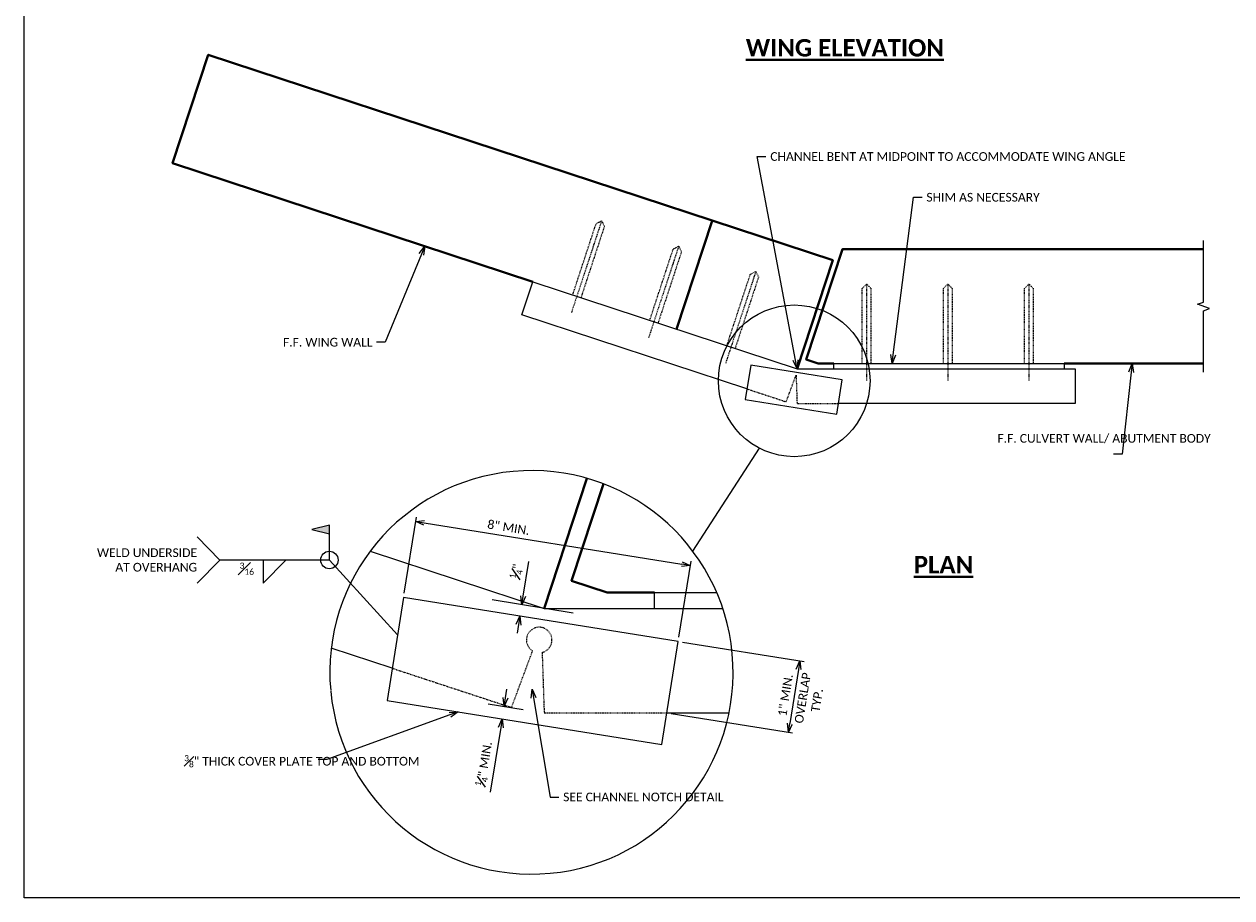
# Model space of a CAD drawing. Extents: x 29 to 1039, y 58 to 310.
# Tile 1 of 4: x 29 to 237, y 58 to 209. Entities that reach past the tile are written whole.
import ezdxf
from ezdxf import colors
from ezdxf.entities.mleader import LeaderData, LeaderLine
from ezdxf.enums import TextEntityAlignment as Align
from ezdxf.math import Vec2, Vec3

# ---------------------------------------------------------------- set-up
doc = ezdxf.new("R2010")
doc.units = 0
doc.header["$MEASUREMENT"] = 0
doc.linetypes.add('Wisdot2', pattern=[0.125, 0.0625, -0.0625])
doc.linetypes.add('Wisdot4', pattern=[0.28125, 0.125, -0.0625, 0.03125, -0.0625])
for name, color, linetype, lineweight in [('B_ANNO', 7, 'Continuous', 18), ('B_ANNO_BREAK', 7, 'Continuous', 18), ('B_ANNO_DIM', 7, 'Continuous', 18), ('B_ANNO_TEXT', 7, 'Continuous', 18), ('B_ANNO_TEXT_TITLE', 7, 'Continuous', 40), ('B_CNTR', 1, 'Wisdot4', 18), ('B_CONC', 1, 'Continuous', 40), ('B_CONC_ABUT', 30, 'Continuous', 40), ('B_DETAIL_HIDDEN', 7, 'Wisdot2', 25), ('B_STEEL', 92, 'Continuous', 18), ('B_STEEL_BOLT', 3, 'Continuous', 18)]:
    doc.layers.add(name, color=color, linetype=linetype, lineweight=lineweight)
doc.layers.add('B_ANNO_NOPLOT', color=47, linetype='Continuous', lineweight=18, plot=False)
doc.styles.add('Annotative', font='calibri.ttf', dxfattribs={"height": 0.0625})
doc.styles.get("Standard").update_dxf_attribs({"font": 'calibri.ttf'})
doc.styles.add('Title', font='calibrib.ttf', dxfattribs={"height": 0.125})
doc.dimstyles.new('Annotative', dxfattribs={"dimscale": 0, "dimtxt": 0.0625, "dimasz": 0.0625, "dimexe": 0.03125, "dimexo": 0.03125, "dimgap": 0.03125, "dimtad": 1, "dimdec": 3, "dimzin": 3, "dimdsep": 46, "dimlunit": 4, "dimtxsty": 'Standard', "dimblk": 'OPEN30', "dimcen": 0.03125, "dimaunit": 1, "dimadec": 0, "dimazin": 3, "dimtfac": 0.75, "dimtdec": 3, "dimtofl": 0, "dimtmove": 0, "dimatfit": 3, "dimldrblk": 'OPEN30', "dimfxl": 1, "dimtfill": 1, "dimfrac": 1, "dimtolj": 1, "dimtzin": 0, "dimarcsym": 0})

# ---------------------------------------------------------------- blocks, each defined once
blk = doc.blocks.new('PLAN_ADHESIVE_ANCHOR')
at = {"layer": 'B_CNTR'}
blk.add_line((0, 13.68), (0, -2.92), dxfattribs=at)
at = {"layer": 'B_DETAIL_HIDDEN'}
blk.add_lwpolyline([(-0.75, 0), (-0.75, 12.94), (-0.01, 13.68), (0.01, 13.68), (0.75, 12.94), (0.75, 0)], dxfattribs=at)
blk = doc.blocks.new('*U34')
at = {"layer": 'B_ANNO_NOPLOT', "flags": 128}
blk.add_lwpolyline([(0, 0), (0, 252), (323.9277, 252), (323.9277, 238.8552), (378, 238.8552), (378, 40.4996), (316.5708, 40.4996), (316.5708, 0)], close=True, dxfattribs=at)
at = {"layer": 'B_STEEL_BOLT', "rotation": 341.7966164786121}
for p in [(95.3454, 103.7202), (108.6447, 99.3467), (121.9441, 94.9732)]:
    blk.add_blockref('PLAN_ADHESIVE_ANCHOR', p, dxfattribs=at)
at = {"layer": 'B_STEEL_BOLT'}
for p in [(145.3435, 92.1396), (159.3435, 92.1396), (173.3435, 92.1396)]:
    blk.add_blockref('PLAN_ADHESIVE_ANCHOR', p, dxfattribs=at)
blk = doc.blocks.new('_Open30')
at = {"color": 0, "linetype": 'ByBlock', "lineweight": -2}
for p, q in [((-1, 0.27), (0, 0)), ((0, 0), (-1, -0.27)), ((0, 0), (-1, 0))]:
    blk.add_line(p, q, dxfattribs=at)
blk = doc.blocks.new('*D23')
at = {"layer": 'B_ANNO_DIM', "color": 0, "lineweight": -2, "transparency": 16777216}
for p, q in [((65.57, 52.54), (67.67, 65.63)), ((69.03, 64.65), (113.45, 57.53)), ((112.95, 44.95), (115.05, 58.04))]:
    blk.add_line(p, q, dxfattribs=at)
at = {"layer": 'Defpoints', "color": 0, "transparency": 16777216}
for p in [(114.93, 57.3), (65.45, 51.8), (112.83, 44.21)]:
    blk.add_point(p, dxfattribs=at)
at = {"layer": 'B_ANNO_DIM', "color": 0, "lineweight": -2, "transparency": 16777216, "xscale": 1.5, "yscale": 1.5, "zscale": 1.5}
for p, rotation in [((67.55, 64.89), 170.8983082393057), ((114.93, 57.3), 350.8983082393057)]:
    blk.add_blockref('_Open30', p, dxfattribs=dict(at, rotation=rotation))
at = {"layer": 'B_ANNO_DIM', "color": 0, "transparency": 16777216, "insert": (83.57, 63.86), "char_height": 1.5, "attachment_point": 5, "rotation": 350.8983, "bg_fill": 3, "box_fill_scale": 1.25, "bg_fill_color": 256, "bg_fill_true_color": 13158600, "bg_fill_transparency": 0}
blk.add_mtext('\\A1;8" MIN.', dxfattribs=at)
blk = doc.blocks.new('*D24')
at = {"layer": 'B_ANNO_DIM', "color": 0, "lineweight": -2, "transparency": 16777216}
for p, q in [((113.58, 44.09), (134.55, 40.73)), ((133.57, 39.37), (132.08, 30.04)), ((111.61, 31.8), (132.58, 28.44))]:
    blk.add_line(p, q, dxfattribs=at)
at = {"layer": 'Defpoints', "color": 0, "transparency": 16777216}
for p in [(112.83, 44.21), (110.86, 31.92)]:
    blk.add_point(p, dxfattribs=at)
at = {"layer": 'B_ANNO_DIM', "color": 0, "lineweight": -2, "transparency": 16777216, "xscale": 1.5, "yscale": 1.5, "zscale": 1.5}
for p, rotation in [((133.81, 40.85), 80.89830823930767), ((131.84, 28.55), 260.8983082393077)]:
    blk.add_blockref('_Open30', p, dxfattribs=dict(at, rotation=rotation))
at = {"layer": 'B_ANNO_DIM', "color": 0, "transparency": 16777216, "insert": (131.34, 34.94), "char_height": 1.5, "attachment_point": 5, "rotation": 80.8983, "bg_fill": 3, "box_fill_scale": 1.25, "bg_fill_color": 256, "bg_fill_true_color": 13158600, "bg_fill_transparency": 0}
blk.add_mtext('\\A1;1" MIN.', dxfattribs=at)
at = {"layer": 'B_ANNO_DIM', "color": 0, "transparency": 16777216, "insert": (135.55, 34.26), "char_height": 1.5, "attachment_point": 5, "rotation": 80.8983, "bg_fill": 3, "box_fill_scale": 1.25, "bg_fill_color": 256, "bg_fill_true_color": 13158600, "bg_fill_transparency": 0}
blk.add_mtext('\\A1;OVERLAP\\PTYP.', dxfattribs=at)
at = {"layer": 'Defpoints', "color": 0, "transparency": 16777216}
blk.add_point((131.84, 28.55), dxfattribs=at)
blk = doc.blocks.new('*D29')
at = {"layer": 'B_ANNO_DIM', "color": 0, "lineweight": -2, "transparency": 16777216}
for p, q in [((83.03, 34.5), (83.27, 35.99)), ((82.21, 29.37), (80.42, 18.2))]:
    blk.add_line(p, q, dxfattribs=at)
at = {"layer": 'Defpoints', "color": 0, "transparency": 16777216}
for p in [(82.8, 33.02), (82.8, 33.02), (82.45, 30.85)]:
    blk.add_point(p, dxfattribs=at)
at = {"layer": 'B_ANNO_DIM', "color": 0, "lineweight": -2, "transparency": 16777216, "xscale": 1.5, "yscale": 1.5, "zscale": 1.5}
for p, rotation in [((82.8, 33.02), 260.8983082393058), ((82.45, 30.85), 80.89830823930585)]:
    blk.add_blockref('_Open30', p, dxfattribs=dict(at, rotation=rotation))
at = {"layer": 'B_ANNO_DIM', "color": 0, "transparency": 16777216, "insert": (79.37, 23.08), "char_height": 1.5, "attachment_point": 5, "rotation": 80.8983, "bg_fill": 3, "box_fill_scale": 1.25, "bg_fill_color": 256, "bg_fill_true_color": 13158600, "bg_fill_transparency": 0}
blk.add_mtext('\\A1;{\\H0.7x;\\S1#4;}" MIN.', dxfattribs=at)
blk = doc.blocks.new('*D28')
at = {"layer": 'B_ANNO_DIM', "color": 0, "lineweight": -2, "transparency": 16777216}
for p, q in [((86.09, 52.01), (87.05, 57.97)), ((85.3, 47.1), (85.07, 45.62))]:
    blk.add_line(p, q, dxfattribs=at)
at = {"layer": 'Defpoints', "color": 0, "transparency": 16777216}
for p in [(85.85, 50.53), (85.54, 48.58), (85.54, 48.58)]:
    blk.add_point(p, dxfattribs=at)
at = {"layer": 'B_ANNO_DIM', "color": 0, "lineweight": -2, "transparency": 16777216, "xscale": 1.5, "yscale": 1.5, "zscale": 1.5}
for p, rotation in [((85.85, 50.53), 260.8983082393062), ((85.54, 48.58), 80.89830823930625)]:
    blk.add_blockref('_Open30', p, dxfattribs=dict(at, rotation=rotation))
at = {"layer": 'B_ANNO_DIM', "color": 0, "transparency": 16777216, "insert": (84.95, 56.27), "char_height": 1.5, "attachment_point": 5, "rotation": 80.8983, "bg_fill": 3, "box_fill_scale": 1.25, "bg_fill_color": 256, "bg_fill_true_color": 13158600, "bg_fill_transparency": 0}
blk.add_mtext('\\A1;{\\H0.7x;\\S1#4;}"', dxfattribs=at)
blk = doc.blocks.new('INS_WINGSTRAP_BASE')
at = {"layer": 'B_ANNO_DIM'}
h = blk.add_hatch(color=256, dxfattribs=at)
h.dxf.hatch_style = 1
h.paths.add_polyline_path([(49.6572, 63.497), (52.6572, 62.747), (52.6572, 64.247)])
at = {"layer": 'B_ANNO'}
for p, q in [((126.8194, 77.5413), (115.3272, 59.7947)), ((80.0383, 33.4655), (86.108, 32.4931)), ((80.0383, 33.4655), (86.108, 32.4931))]:
    blk.add_line(p, q, dxfattribs=at)
blk.add_circle((132.8563, 89.1414), 13.077, dxfattribs=at)
blk.add_arc((87.5291, 38.8741), 34.7909, 185.357742, 185.195517, dxfattribs=at)
at = {"layer": 'B_ANNO_BREAK', "flags": 128}
blk.add_lwpolyline([(203.4806, 90.6396), (203.4806, 101.2288), (204.5109, 101.6038), (202.4503, 102.3538), (203.4806, 102.7288), (203.4806, 113.318)], dxfattribs=at)
at = {"layer": 'B_ANNO_DIM'}
blk.add_line((52.6572, 58.247), (33.7758, 58.247), dxfattribs=at)
for points in [[(52.6572, 58.247), (52.6572, 64.247), (49.6572, 63.497), (52.6572, 62.747)], [(29.8371, 54.2462), (33.7758, 58.247), (29.8371, 62.2477)], [(41.2362, 58.247), (41.2362, 54.2462), (45.1749, 58.247)]]:
    blk.add_lwpolyline(points, dxfattribs=at)
blk.add_circle((52.6572, 58.247), 1.5, dxfattribs=at)
at = {"layer": 'B_CONC'}
for p, q in [((118.7038, 116.7539), (112.5565, 98.0603)), ((97.0844, 72.3271), (89.7143, 49.9153))]:
    blk.add_line(p, q, dxfattribs=at)
blk.add_lwpolyline([(133.3435, 91.2245), (139.4909, 109.9181), (31.7474, 145.3493), (25.6001, 126.6558), (87.7457, 106.2193)], dxfattribs=at)
at = {"layer": 'B_CONC_ABUT'}
blk.add_line((203.4806, 92.1396), (179.4261, 92.1396), dxfattribs=at)
blk.add_lwpolyline([(139.6906, 92.1396), (136.9631, 92.1396), (134.9182, 92.812), (141.1683, 111.818), (203.4806, 111.818)], dxfattribs=at)
at = {"layer": 'B_DETAIL_HIDDEN'}
blk.add_lwpolyline([(124.6875, 87.7549), (131.4692, 85.5248), (133.1767, 90.1272), (133.3435, 85.2245), (140.4824, 85.2245)], dxfattribs=at)
at = {"layer": 'B_STEEL'}
for p, q in [((63.4937, 39.5897), (52.989, 43.0441)), ((110.865, 31.9153), (121.6169, 31.9153))]:
    blk.add_line(p, q, dxfattribs=at)
for points in [[(124.6875, 87.7549), (85.8714, 100.5196), (87.7457, 106.2193), (133.3435, 91.2245), (181.3435, 91.2245), (181.3435, 85.2245), (140.4824, 85.2245)], [(139.6906, 91.2245), (139.6906, 92.1396), (159.7744, 92.1396), (179.4261, 92.1396), (179.4261, 91.2245)]]:
    blk.add_lwpolyline(points, dxfattribs=at)
blk.add_lwpolyline([(124.3968, 85.9403), (140.1917, 83.4099), (141.1408, 89.3343), (125.3459, 91.8647)], close=True, dxfattribs=at)
at = {"layer": 'B_ANNO_DIM', "insert": (29.8371, 58.247), "char_height": 1.5, "width": 19.745766, "attachment_point": 6, "style": 'Annotative'}
blk.add_mtext('WELD UNDERSIDE AT OVERHANG', dxfattribs=at)
at = {"layer": 'B_ANNO_DIM', "insert": (38.416, 56.747), "char_height": 1.5, "attachment_point": 5, "style": 'Annotative'}
blk.add_mtext('\\A1;{\\H0.7x;\\S3#16;}', dxfattribs=at)
at = {"layer": 'B_ANNO_TEXT', "style": 'Annotative'}
blk.add_attdef('XX-XXX', text='', height=1.5, dxfattribs=at).set_placement((347.4, 103.2514), align=Align.MIDDLE_CENTER)
at = {"layer": 'B_ANNO_TEXT_TITLE', "char_height": 3, "attachment_point": 1, "line_spacing_factor": 0.8, "style": 'Title'}
for s, insert in [('{\\LWING ELEVATION}', (124.5061, 148.0607)), ('{\\LPLAN}', (153.4757, 58.9489))]:
    blk.add_mtext(s, dxfattribs=dict(at, insert=insert))
at = {"layer": 'B_ANNO_DIM'}
ml = blk.add_multileader_mtext('Standard', dxfattribs=at)
ml.set_content('CHANNEL BENT AT MIDPOINT TO ACCOMMODATE WING ANGLE', color=256)
ml.set_leader_properties()
ml.set_arrow_properties(name='OPEN30')
ml.build(insert=Vec2(0, 0))
ml.multileader.update_dxf_attribs({"dogleg_length": 0.0625, "arrow_head_size": 1.5, "scale": 24})
ctx = ml.context
ctx.base_point, ctx.scale, ctx.char_height, ctx.arrow_head_size, ctx.landing_gap_size, ctx.plane_origin = Vec3(127.9802, 127.8051), 24, 1.5, 1.5, 0.75, Vec3(133.3435, 91.2245)
notes = []
notes.append((ctx, [(1, (1, 1, 0), (126.4802, 127.8051), (1, 0), 1.5, [(0, [(133.3435, 91.2245)], 0, [])])]))
ctx.mtext.insert, ctx.mtext.width, ctx.mtext.flow_direction = Vec3(128.7302, 128.5661), 32.662172, 5
ml = blk.add_multileader_mtext('Standard', dxfattribs=at)
ml.set_content('SHIM AS NECESSARY', color=256)
ml.set_leader_properties()
ml.set_arrow_properties(name='OPEN30')
ml.build(insert=Vec2(0, 0))
ml.multileader.update_dxf_attribs({"dogleg_length": 0.0625, "arrow_head_size": 1.5, "scale": 24})
ctx = ml.context
ctx.base_point, ctx.scale, ctx.char_height, ctx.arrow_head_size, ctx.landing_gap_size, ctx.plane_origin = Vec3(154.9051, 120.7819), 24, 1.5, 1.5, 0.75, Vec3(149.7325, 92.1396)
notes.append((ctx, [(0, (1, 1, 0), (153.4051, 120.7819), (1, 0), 1.5, [(0, [(149.7325, 92.1396)], 0, [])])]))
ctx.mtext.insert, ctx.mtext.flow_direction = Vec3(155.6551, 121.5429), 5
ml = blk.add_multileader_mtext('Standard', dxfattribs=at)
ml.set_content('F.F. WING WALL', color=256)
ml.set_leader_properties()
ml.set_arrow_properties(name='OPEN30')
ml.build(insert=Vec2(0, 0))
ml.multileader.update_dxf_attribs({"dogleg_length": 0.0625, "arrow_head_size": 1.5, "scale": 24})
ctx = ml.context
ctx.base_point, ctx.scale, ctx.char_height, ctx.arrow_head_size, ctx.landing_gap_size, ctx.plane_origin = Vec3(43.9084, 95.7897), 24, 1.5, 1.5, 0.75, Vec3(69.1203, 112.3442)
notes.append((ctx, [(0, (1, 1, 0), (62.2927, 95.7897), (-1, 0), 1.5, [(0, [(69.1203, 112.3442)], 0, [])])]))
ctx.mtext.insert, ctx.mtext.flow_direction = Vec3(44.6584, 96.5501), 5
ml = blk.add_multileader_mtext('Standard', dxfattribs=at)
ml.set_content('F.F. CULVERT WALL/ ABUTMENT BODY', color=256)
ml.set_leader_properties()
ml.set_arrow_properties(name='OPEN30')
ml.build(insert=Vec2(0, 0))
ml.multileader.update_dxf_attribs({"text_right_attachment_type": 3, "dogleg_length": 0.0625, "arrow_head_size": 1.5, "scale": 24})
ctx = ml.context
ctx.base_point, ctx.scale, ctx.char_height, ctx.arrow_head_size, ctx.landing_gap_size, ctx.plane_origin = Vec3(167.1566, 79.2096, 0.0297), 24, 1.5, 1.5, 0.75, Vec3(191.1305, 92.1396, 0.0297)
ctx.right_attachment = 3
notes.append((ctx, [(0, (1, 1, 0), (189.4443, 76.4984, 0.0297), (-1, 0), 1.5, [(0, [(191.1305, 92.1396, 0.0297)], 0, [])])]))
ctx.mtext.insert, ctx.mtext.width, ctx.mtext.flow_direction = Vec3(167.9066, 79.9706, 0.0297), 22.044731, 5
for ctx, leaders in notes:
    for number, flags, end, landing, length, lines in leaders:
        leader = LeaderData()
        leader.index, (leader.has_last_leader_line, leader.has_dogleg_vector, leader.attachment_direction) = number, flags
        leader.last_leader_point, leader.dogleg_vector, leader.dogleg_length = Vec3(end), Vec3(landing), length
        for number, points, colour, breaks in lines:
            line = LeaderLine()
            line.index, line.vertices, line.color, line.breaks = number, Vec3.list(points), colors.encode_raw_color(colour), breaks
            leader.lines.append(line)
        ctx.leaders.append(leader)
dim = blk.add_linear_dim(base=(114.9312, 57.2969), p1=(65.4499, 51.8006), p2=(112.8345, 44.2094), angle=350.898308, text='8" MIN.', dimstyle='Annotative', dxfattribs=at)
dim.commit()
dim.dimension.update_dxf_attribs({"geometry": '*D23', "text_midpoint": (83.3347, 62.3588), "dimtype": 129})
at = {"layer": 'B_ANNO'}
blk.add_line((94.743, 49.1097), (80.7234, 51.3557), dxfattribs=at)
at = {"layer": 'B_CONC_ABUT'}
blk.add_lwpolyline([(99.9308, 71.3796), (94.4385, 54.6779), (100.573, 52.6606), (108.7555, 52.6606)], dxfattribs=at)
at = {"layer": 'B_STEEL'}
blk.add_lwpolyline([(108.7555, 49.9153), (108.7555, 52.6606), (119.4718, 52.6606)], dxfattribs=at)
blk.add_lwpolyline([(112.8345, 44.2094), (65.4499, 51.8006), (62.6026, 34.0273), (109.9872, 26.436)], close=True, dxfattribs=at)
at = {"layer": 'B_ANNO_DIM'}
blk.add_leader([(64.4204, 45.3744), (52.6572, 58.247)], dimstyle='Annotative', override={"dimscale": 0}, dxfattribs=at)
for base, p1, p2, angle, text, picture, middle in [((85.5419, 48.5818), (85.8546, 50.5337), (85.5419, 48.5818), 260.898308, '{\\H0.7x;\\S1#4;}"', '*D28', (86.7272, 55.9807)), ((82.7964, 33.0236), (82.4478, 30.848), (82.7964, 33.0236), 80.898308, '{\\H0.7x;\\S1#4;}" MIN.', '*D29', (81.1578, 22.7959))]:
    dim = blk.add_linear_dim(base=base, p1=p1, p2=p2, angle=angle, text=text, dimstyle='Annotative', dxfattribs=at)
    dim.commit()
    dim.dimension.update_dxf_attribs({"geometry": picture, "text_midpoint": middle, "dimtype": 128})
dim = blk.add_aligned_dim(p1=(112.8345, 44.2094), p2=(110.865, 31.9153), distance=21.2447, text='1" MIN.\\XOVERLAP\\PTYP.', dimstyle='Annotative', dxfattribs=at)
dim.commit()
dim.dimension.update_dxf_attribs({"geometry": '*D24', "text_midpoint": (132.827, 34.7017)})
at = {"layer": 'B_ANNO_NOPLOT', "flags": 128}
blk.add_lwpolyline([(0, 0), (0, 252), (323.9277, 252), (323.9277, 238.8552), (378, 238.8552), (378, 40.4996), (316.5708, 40.4996), (316.5708, 0)], close=True, dxfattribs=at)
at = {"layer": 'B_DETAIL_HIDDEN'}
blk.add_lwpolyline([(63.4937, 39.5897), (84.0912, 32.8162), (87.7098, 42.5693, -5.07270934), (89.3609, 42.3053), (89.7143, 31.9153), (110.865, 31.9153)], format="xyb", dxfattribs=at)
at = {"layer": 'B_STEEL'}
blk.add_lwpolyline([(59.7193, 59.7791), (89.7143, 49.9153), (120.5215, 49.9153)], dxfattribs=at)
at = {"layer": 'B_ANNO_DIM'}
ml = blk.add_multileader_mtext('Standard', dxfattribs=at)
ml.set_content('SEE CHANNEL NOTCH DETAIL', color=256)
ml.set_leader_properties()
ml.set_arrow_properties(name='OPEN30')
ml.build(insert=Vec2(0, 0))
ml.multileader.update_dxf_attribs({"dogleg_length": 0.0625, "arrow_head_size": 1.5, "scale": 24})
ctx = ml.context
ctx.base_point, ctx.scale, ctx.char_height, ctx.arrow_head_size, ctx.landing_gap_size, ctx.plane_origin = Vec3(92.2373, 17.3807), 24, 1.5, 1.5, 0.75, Vec3(87.6177, 35.9692)
notes = []
notes.append((ctx, [(0, (1, 1, 0), (90.7373, 17.3807), (1, 0), 1.5, [(0, [(87.6177, 35.9692)], 0, [])])]))
ctx.mtext.insert, ctx.mtext.width, ctx.mtext.flow_direction = Vec3(92.9873, 18.1417), 16.869309, 5
ml = blk.add_multileader_mtext('Standard', dxfattribs=at)
ml.set_content('\\A1;{\\H0.7x;\\S3#8;}" THICK COVER PLATE TOP AND BOTTOM', color=256)
ml.set_leader_properties()
ml.set_arrow_properties(name='OPEN30')
ml.build(insert=Vec2(0, 0))
ml.multileader.update_dxf_attribs({"dogleg_length": 0.0625, "arrow_head_size": 1.5, "scale": 24})
ctx = ml.context
ctx.base_point, ctx.scale, ctx.char_height, ctx.arrow_head_size, ctx.landing_gap_size, ctx.plane_origin = Vec3(26.8567, 23.8456), 24, 1.5, 1.5, 0.75, Vec3(74.8621, 32.0632)
notes.append((ctx, [(0, (1, 1, 0), (52.2449, 23.8456), (-1, 0), 1.5, [(0, [(74.8621, 32.0632)], 0, [])])]))
ctx.mtext.insert, ctx.mtext.width, ctx.mtext.flow_direction = Vec3(27.6067, 24.6066), 23.956849, 5
for ctx, leaders in notes:
    for number, flags, end, landing, length, lines in leaders:
        leader = LeaderData()
        leader.index, (leader.has_last_leader_line, leader.has_dogleg_vector, leader.attachment_direction) = number, flags
        leader.last_leader_point, leader.dogleg_vector, leader.dogleg_length = Vec3(end), Vec3(landing), length
        for number, points, colour, breaks in lines:
            line = LeaderLine()
            line.index, line.vertices, line.color, line.breaks = number, Vec3.list(points), colors.encode_raw_color(colour), breaks
            leader.lines.append(line)
        ctx.leaders.append(leader)

msp = doc.modelspace()

# ---------------------------------------------------------------- block references
msp.add_blockref('*U34', (29.12, 58.39))

# ---------------------------------------------------------------- next in the draw order: block references
msp.add_blockref('INS_WINGSTRAP_BASE', (29.12, 58.39))

doc.saveas('drawing.dxf')
